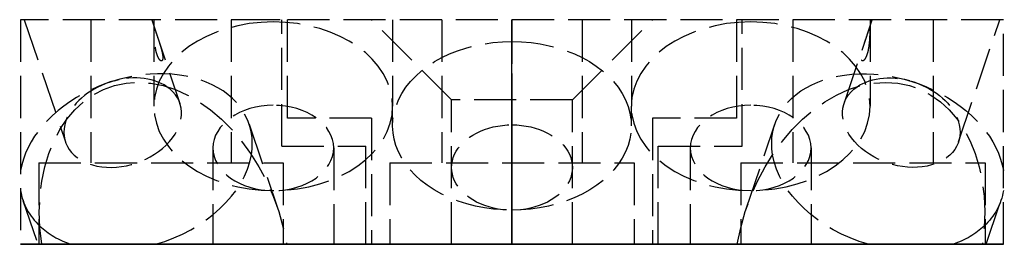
# Model space of a CAD drawing. Header units: millimetres. Extents: x -17.5 to 17.5, y 0 to 8.
import ezdxf

# ---------------------------------------------------------------- set-up
doc = ezdxf.new("R2010")
doc.units = ezdxf.units.MM
doc.header["$LTSCALE"] = 10
doc.linetypes.add('ALLCAD_Strich', pattern=[0.2, 0.15, -0.05])
for name, color, linetype in [('BESCH_KONT_sich_schn_ansi_2d', 40, 'Continuous'), ('BESCH_KONT_sich_schn_grun_2d', 10, 'Continuous'), ('BESCH_KONT_sich_schn_seit_2d', 160, 'Continuous')]:
    doc.layers.add(name, color=color, linetype=linetype)

msp = doc.modelspace()

# ---------------------------------------------------------------- linework, layer by layer
at = {"layer": 'BESCH_KONT_sich_schn_ansi_2d', "linetype": 'ALLCAD_Strich'}
for p, q in [((-17.5, 0, -117), (17.5, 0, -117)), ((-17.5, 0, -117), (-17.5, 0, -21)), ((-17.5, 0, -21), (-5.200000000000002, 0, -21)), ((-17.5, 0, -21), (-5, 0, -21)), ((-17.5, 0, -21), (-17.5, 0)), ((-17.5, 0), (-16.74603914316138, 0)), ((-17.4340074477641, 0, -1.87654229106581), (-16.8315503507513, 0)), ((-17.14708921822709, 0, -7.85278943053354), (-15.9103104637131, 0, -4.000452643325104)), ((-16.74603914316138, 0), (-8.0202529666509, 0)), ((-15.13053968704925, 0, -5.623732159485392), (-15.89260009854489, 0, -5.085350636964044)), ((-13.39508348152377, 0, -6.180894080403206), (-12.46204713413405, 0, -6.186717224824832)), ((-13.05291078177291, 0, -9.167210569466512), (-12.67058279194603, 0, -7.976329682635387)), ((-12.75, 0, -7.999999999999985), (-12.75, 0, -11.0811183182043)), ((-12.60318305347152, 0, -7.766391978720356), (-11.8161320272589, 0, -5.314873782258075)), ((-10.64999999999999, 0, -12.56604255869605), (-10.64999999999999, 0, -15.99999999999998)), ((-9.3408640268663, 0, -4.474816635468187), (-8.353428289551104, 0, -1.399137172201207)), ((-8.249999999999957, 0, -1.999999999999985), (-8.750000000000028, 0, -1.999999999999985)), ((-8.200000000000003, 0, -21), (-8.200000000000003, 0, -105)), ((-5.200000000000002, 0, -105), (-8.200000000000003, 0, -105)), ((-8.0202529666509, 0), (8.020252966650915, 0)), ((-8, 0, -104), (-8, 0, -21)), ((-5.200000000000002, 0, -104), (-8, 0, -104)), ((-6.349999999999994, 0, -12.56604255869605), (-6.349999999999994, 0, -15.99999999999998)), ((-5.200000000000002, 0, -105), (-5.200000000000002, 0, -21)), ((5.199999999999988, 0, -105), (-5.200000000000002, 0, -105)), ((-5, 0, -104), (-5.200000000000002, 0, -104)), ((-5, 0, -104), (5, 0, -104)), ((-5, 0, -21), (-5, 0, -104)), ((-4.25, 0, -7.999999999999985), (-4.25, 0, -11.0811183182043)), ((-4.25, 0, -40.06247459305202), (-4.25, 0, -36.2843)), ((-4.25, 0, -68.06247459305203), (-4.25, 0, -64.2843)), ((-4.25, 0, -96.06247459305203), (-4.25, 0, -92.28430000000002)), ((-2.150000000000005, 0, -44.28429999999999), (-2.150000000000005, 0, -41.54739883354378)), ((-2.150000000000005, 0, -72.2843), (-2.150000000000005, 0, -69.54739883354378)), ((-2.150000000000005, 0, -100.2843), (-2.150000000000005, 0, -97.54739883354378)), ((-0.0098449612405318, 0, -0.0071317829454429), (-0.0098449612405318, 0, -0.004496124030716)), ((-0.0081395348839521, 0, -0.004496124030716), (-0.0081395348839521, 0, -0.0071317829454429)), ((-0.006356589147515, 0, -0.0098449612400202), (-0.0071317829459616, 0, -0.0098449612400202)), ((-0.0071317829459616, 0, -0.0017829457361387), (-0.006356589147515, 0, -0.0017829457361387)), ((-0.0065116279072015, 0, -0.0033333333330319), (-0.0069767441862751, 0, -0.0033333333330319)), ((-0.0069767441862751, 0, -0.0082945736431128), (-0.0065116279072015, 0, -0.0082945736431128)), ((-0.0053488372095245, 0, -0.0071317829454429), (-0.0053488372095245, 0, -0.004496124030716)), ((-0.0036434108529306, 0, -0.004496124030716), (-0.0036434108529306, 0, -0.0071317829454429)), ((-0.0027131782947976, 0, -0.001937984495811), (0.0010077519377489, 0, -0.001937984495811)), ((-0.0010077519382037, 0, -0.0096899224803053), (-0.0027131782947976, 0, -0.0096899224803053)), ((-0.0027131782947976, 0, -0.0096899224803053), (-0.0027131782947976, 0, -0.001937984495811)), ((-0.0010077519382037, 0, -0.0070542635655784), (-0.0010077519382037, 0, -0.0096899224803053)), ((0.0010077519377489, 0, -0.0070542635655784), (-0.0010077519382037, 0, -0.0070542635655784)), ((-0.0009871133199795, 0, -0.0056589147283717), (0.0005632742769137, 0, -0.0056589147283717)), ((-0.0009871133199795, 0, -0.0034883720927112), (-0.0009871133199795, 0, -0.0056589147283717)), ((0.0005632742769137, 0, -0.0034883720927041), (-0.0009871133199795, 0, -0.0034883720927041)), ((0.001493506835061, 0, -0.0047286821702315), (0.001493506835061, 0, -0.0044186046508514)), ((0.0031782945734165, 0, -0.0041085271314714), (0.0031782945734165, 0, -0.004883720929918)), ((0.0039534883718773, 0, -0.0071317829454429), (0.0039534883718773, 0, -0.004496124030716)), ((0.0056589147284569, 0, -0.004496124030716), (0.0056589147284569, 0, -0.0071317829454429)), ((0.007441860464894, 0, -0.0098449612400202), (0.0066666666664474, 0, -0.0098449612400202)), ((0.0066666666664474, 0, -0.0017829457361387), (0.007441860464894, 0, -0.0017829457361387)), ((0.0072868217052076, 0, -0.0033333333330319), (0.0068217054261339, 0, -0.0033333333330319)), ((0.0068217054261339, 0, -0.0082945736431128), (0.0072868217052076, 0, -0.0082945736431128)), ((0.0084496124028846, 0, -0.0071317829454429), (0.0084496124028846, 0, -0.004496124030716)), ((0.0101550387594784, 0, -0.004496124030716), (0.0101550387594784, 0, -0.0071317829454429)), ((2.150000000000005, 0, -44.28429999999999), (2.150000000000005, 0, -41.54739883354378)), ((2.150000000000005, 0, -72.2843), (2.150000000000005, 0, -69.54739883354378)), ((2.150000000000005, 0, -100.2843), (2.150000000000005, 0, -97.54739883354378)), ((4.25, 0, -7.999999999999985), (4.25, 0, -11.0811183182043)), ((4.25, 0, -40.06247459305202), (4.25, 0, -36.2843)), ((4.25, 0, -68.06247459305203), (4.25, 0, -64.2843)), ((4.25, 0, -96.06247459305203), (4.25, 0, -92.28430000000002)), ((5.199999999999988, 0, -104), (5.000000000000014, 0, -104)), ((5, 0, -21), (17.5, 0, -21)), ((5, 0, -104), (5, 0, -21)), ((8.200000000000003, 0, -105), (5.199999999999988, 0, -105)), ((8, 0, -104), (5.199999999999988, 0, -104)), ((5.199999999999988, 0, -21), (17.5, 0, -21)), ((5.199999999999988, 0, -20.99999999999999), (5.199999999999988, 0, -105)), ((6.350000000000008, 0, -12.56604255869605), (6.350000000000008, 0, -15.99999999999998)), ((8, 0, -104), (8, 0, -21)), ((8.020252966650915, 0), (16.74603914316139, 0)), ((8.200000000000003, 0, -21), (8.200000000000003, 0, -105)), ((8.750000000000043, 0, -1.999999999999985), (8.249999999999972, 0, -1.999999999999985)), ((8.353428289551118, 0, -1.399137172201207), (9.340864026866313, 0, -4.474816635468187)), ((10.65, 0, -12.56604255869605), (10.65, 0, -15.99999999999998)), ((11.81613202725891, 0, -5.314873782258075), (12.60318305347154, 0, -7.766391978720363)), ((13.39508348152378, 0, -6.180894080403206), (12.46204713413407, 0, -6.186717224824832)), ((12.67058279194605, 0, -7.976329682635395), (13.05291078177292, 0, -9.167210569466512)), ((12.75000000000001, 0, -7.999999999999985), (12.75000000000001, 0, -11.0811183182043)), ((15.13053968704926, 0, -5.623732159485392), (15.8926000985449, 0, -5.085350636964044)), ((15.91031046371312, 0, -4.000452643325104), (17.14708921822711, 0, -7.85278943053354)), ((16.74603914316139, 0), (17.5, 0)), ((16.83155035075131, 0), (17.43400744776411, 0, -1.87654229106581)), ((17.5, 0, -117), (17.5, 0, -21)), ((17.5, 0, -21), (17.5, 0))]:
    msp.add_line(p, q, dxfattribs=at)
at = {"layer": 'BESCH_KONT_sich_schn_ansi_2d', "linetype": 'ALLCAD_Strich', "extrusion": (0, 1, 0)}
for centre, radius in [((12.5, -27), 4.349999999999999), ((12.5, -54), 4.349999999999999), ((12.5, -81), 4.349999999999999), ((0, -112), 4.349999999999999), ((0, -25), 2.149999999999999), ((-12.5, -38), 4.349999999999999), ((-12.5, -65), 4.349999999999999), ((-12.5, -92), 4.349999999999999)]:
    msp.add_circle(centre, radius, dxfattribs=at)
at = {"layer": 'BESCH_KONT_sich_schn_ansi_2d', "linetype": 'ALLCAD_Strich', "extrusion": (0, -1, 0)}
for centre, radius in [((-12.5, -27), 2.5), ((-12.5, -54), 2.5), ((-12.5, -81), 2.5), ((0, -25), 5), ((0, -112), 2.5), ((12.5, -38), 2.5), ((12.5, -65), 2.5), ((12.5, -92), 2.5)]:
    msp.add_circle(centre, radius, dxfattribs=at)
at = {"layer": 'BESCH_KONT_sich_schn_ansi_2d', "linetype": 'ALLCAD_Strich', "extrusion": (0, 1, 0)}
for centre, radius, start, end in [((0.0071317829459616, -0.0071317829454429), 0.0027131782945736, 270, 0), ((0.0071317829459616, -0.004496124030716), 0.0027131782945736, 0, 90), ((0.006356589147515, -0.0071317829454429), 0.0027131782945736, 180, 270), ((0.006356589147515, -0.004496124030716), 0.0027131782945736, 90, 180), ((-0.0010077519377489, -0.004883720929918), 0.0021705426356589, 180, 270), ((-0.0010077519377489, -0.0041085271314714), 0.0021705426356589, 90, 180), ((-0.0066666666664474, -0.0071317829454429), 0.0027131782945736, 270, 0), ((-0.0066666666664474, -0.004496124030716), 0.0027131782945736, 0, 90), ((-0.007441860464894, -0.0071317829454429), 0.0027131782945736, 180, 270), ((-0.007441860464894, -0.004496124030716), 0.0027131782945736, 90, 180)]:
    msp.add_arc(centre, radius, start, end, dxfattribs=at)
at = {"layer": 'BESCH_KONT_sich_schn_ansi_2d', "linetype": 'ALLCAD_Strich', "extrusion": (0, -1, 0)}
for centre, radius, start, end in [((-0.0069767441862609, -0.004496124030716), 0.0011627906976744, 90, 180.0000000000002), ((-0.0069767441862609, -0.0071317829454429), 0.0011627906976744, 179.9999999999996, 270), ((-0.0065116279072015, -0.004496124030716), 0.0011627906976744, 359.9999999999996, 90), ((-0.0065116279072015, -0.0071317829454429), 0.0011627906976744, 270, 4.071e-13), ((0.0005632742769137, -0.0044186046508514), 0.0009302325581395, 0, 90), ((0.0005632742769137, -0.0047286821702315), 0.0009302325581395, 270, 0), ((0.0068217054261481, -0.004496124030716), 0.0011627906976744, 90, 180.0000000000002), ((0.0068217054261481, -0.0071317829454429), 0.0011627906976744, 179.9999999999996, 270), ((0.0072868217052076, -0.004496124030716), 0.0011627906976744, 359.9999999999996, 90), ((0.0072868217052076, -0.0071317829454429), 0.0011627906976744, 270, 4.071e-13)]:
    msp.add_arc(centre, radius, start, end, dxfattribs=at)
for centre, major_axis, ratio, start_param, end_param in [((-15.09999999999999, 0, -8.51000000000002), (0.9790083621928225, 0, 3.049429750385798), 0.6713023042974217, 0.4894562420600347, 3.141592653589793), ((-13.3874357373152, 0, -3.175679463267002), (-4.046571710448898, 0, 1.299137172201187), 0.6713023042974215, 0.3263788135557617, 1.191150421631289), ((-13.38743573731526, 0, -3.175679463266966), (-4.046571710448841, 0, 1.299137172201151), 0.6713023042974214, -0.3594193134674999, 0.0981658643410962), ((-13.3874357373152, 0, -3.175679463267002), (4.046571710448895, 0, -1.299137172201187), 0.6713023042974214, 0.3594193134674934, 2.782173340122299), ((-13.86322124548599, 0, -4.65766321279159), (-2.047089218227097, 0, 0.6572105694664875), 0.6713023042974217, -1.124704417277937, 0.946703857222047), ((-15.09999999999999, 0, -8.51000000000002), (0.9790083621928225, 0, 3.049429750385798), 0.6713023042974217, -3.141592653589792, -0.4894562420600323), ((-15.09999999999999, 0, -8.51000000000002), (0.9790083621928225, 0, 3.049429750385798), 0.6713023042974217, -0.4894562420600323, 0.4894562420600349), ((-13.86322124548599, 0, -4.65766321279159), (2.047089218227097, 0, -0.6572105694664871), 0.6713023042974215, -0.9467038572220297, 2.016888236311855), ((-8.5, 0, -7.999999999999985), (0, 0, -6.010407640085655), 0.7071067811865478, -3.082735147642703, -0.3331178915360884), ((-8.5, 0, -11.0811183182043), (-4.250000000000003, 0), 0.7071067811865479, 1.570796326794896, 7.853981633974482), ((-13.3874357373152, 0, -3.175679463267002), (4.046571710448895, 0, -1.299137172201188), 0.6713023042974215, -1.191150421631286, 0.3594193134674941), ((-8.5, 0, -12.56604255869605), (2.150000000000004, 0), 0.7071067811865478, -0.8524914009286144, 3.994084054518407), ((-8.5, 0, -12.56604255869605), (2.149999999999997, 0), 0.7071067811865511, -2.2891012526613, -1.570796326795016), ((-8.5, 0, -7.999999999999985), (0, 0, -6.010407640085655), 0.7071067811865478, -0.3331178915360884, 0.333117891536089), ((-8.5, 0, -5.000000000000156), (-4.250000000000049, 0), 0.7071067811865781, -1.629653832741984, -1.511938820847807), ((-8.5, 0, -12.56604255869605), (2.150000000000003, 0), 0.7071067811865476, -1.570796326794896, -0.8524914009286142), ((-8.5, 0, -7.999999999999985), (0, 0, -6.010407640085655), 0.7071067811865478, 0.333117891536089, 3.082735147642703), ((0, 0, -36.2843), (0, 0, -6.010407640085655), 0.7071067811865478, -3.141592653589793, -0.3331178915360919), ((0, 0, -64.2843), (0, 0, -6.010407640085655), 0.7071067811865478, -3.141592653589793, -0.3331178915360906), ((0, 0, -92.28430000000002), (0, 0, -6.010407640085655), 0.7071067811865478, -3.141592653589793, -0.3331178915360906), ((0, 0, -36.2843), (0, 0, -6.010407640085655), 0.7071067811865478, -0.3331178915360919, 0.3331178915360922), ((0, 0, -64.2843), (0, 0, -6.010407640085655), 0.7071067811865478, -0.3331178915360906, 0.3331178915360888), ((0, 0, -92.28430000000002), (0, 0, -6.010407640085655), 0.7071067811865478, -0.3331178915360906, 0.3331178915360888), ((0, 0, -36.2843), (0, 0, -6.010407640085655), 0.7071067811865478, 0.3331178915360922, 3.141592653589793), ((0, 0, -64.2843), (0, 0, -6.010407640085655), 0.7071067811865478, 0.3331178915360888, 3.141592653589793), ((0, 0, -92.28430000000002), (0, 0, -6.010407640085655), 0.7071067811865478, 0.3331178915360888, 3.141592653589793), ((8.500000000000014, 0, -7.999999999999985), (0, 0, -6.010407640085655), 0.7071067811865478, -3.082735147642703, -0.333117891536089), ((8.500000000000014, 0, -11.0811183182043), (-4.250000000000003, 0), 0.7071067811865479, 1.570796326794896, 7.853981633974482), ((8.5, 0, -12.56604255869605), (2.150000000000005, 0), 0.7071067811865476, -0.8524914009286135, 3.994084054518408), ((8.500000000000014, 0, -12.56604255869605), (2.15, 0), 0.707106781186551, -2.2891012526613, -1.570796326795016), ((8.500000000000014, 0, -7.999999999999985), (0, 0, -6.010407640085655), 0.7071067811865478, -0.333117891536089, 0.3331178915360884), ((8.500000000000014, 0, -5.000000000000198), (-4.250000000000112, 0), 0.7071067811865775, -1.629653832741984, -1.511938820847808), ((8.500000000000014, 0, -12.56604255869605), (2.150000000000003, 0), 0.7071067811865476, -1.570796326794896, -0.8524914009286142), ((8.500000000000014, 0, -7.999999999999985), (0, 0, -6.010407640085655), 0.7071067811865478, 0.3331178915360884, 3.082735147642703), ((15.10000000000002, 0, -8.51000000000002), (-0.9790083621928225, 0, 3.049429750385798), 0.6713023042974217, 0.4894562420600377, 3.141592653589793), ((15.10000000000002, 0, -8.51000000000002), (-0.9790083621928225, 0, 3.049429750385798), 0.6713023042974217, -0.4894562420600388, 0.4894562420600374), ((15.10000000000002, 0, -8.51000000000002), (-0.9790083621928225, 0, 3.049429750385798), 0.6713023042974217, -3.141592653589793, -0.4894562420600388)]:
    msp.add_ellipse(centre, major_axis=major_axis, ratio=ratio, start_param=start_param, end_param=end_param, dxfattribs=at)
at = {"layer": 'BESCH_KONT_sich_schn_ansi_2d', "linetype": 'ALLCAD_Strich', "extrusion": (0, 1, 0)}
for centre, major_axis, ratio, start_param, end_param in [((-12.4, 0, -0.1000000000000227), (1.935249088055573, 0, 6.027942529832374), 0.6713023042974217, -2.761946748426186, -1.766850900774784), ((-12.4, 0, -0.1000000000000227), (1.935249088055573, 0, 6.027942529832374), 0.6713023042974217, 1.342306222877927, 2.761946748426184), ((-8.5, 0, -16), (0, 0, -3.040559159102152), 0.7071067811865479, -3.141592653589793, 3.141592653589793), ((0, 0, -40.06247459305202), (-4.250000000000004, 0), 0.7071067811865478, -1.570796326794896, 4.712388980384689), ((0, 0, -68.06247459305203), (-4.250000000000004, 0), 0.7071067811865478, -1.570796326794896, 4.712388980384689), ((0, 0, -96.06247459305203), (-4.250000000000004, 0), 0.7071067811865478, -1.570796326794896, 4.712388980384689), ((0, 0, -41.54739883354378), (-2.149999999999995, 0), 0.7071067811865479, -0.6436101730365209, 3.785202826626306), ((0, 0, -69.54739883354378), (-2.149999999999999, 0), 0.707106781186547, -0.6436101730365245, 3.785202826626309), ((0, 0, -97.54739883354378), (-2.149999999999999, 0), 0.707106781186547, -0.6436101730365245, 3.785202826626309), ((0, 0, -100.2843), (0, 0, -3.040559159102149), 0.7071067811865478, -3.141592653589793, 3.141592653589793), ((0, 0, -72.2843), (0, 0, -3.040559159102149), 0.7071067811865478, -3.141592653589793, 3.141592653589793), ((0, 0, -44.28429999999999), (0, 0, -3.040559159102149), 0.7071067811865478, -3.141592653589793, 3.141592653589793), ((0, 0, -41.54739883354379), (-2.150000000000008, 0), 0.7071067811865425, -1.570796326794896, -0.6436101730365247), ((0, 0, -69.54739883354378), (-2.149999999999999, 0), 0.7071067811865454, -1.570796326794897, -0.6436101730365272), ((0, 0, -97.54739883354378), (-2.149999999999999, 0), 0.7071067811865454, -1.570796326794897, -0.6436101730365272), ((0, 0, -41.54739883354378), (-2.149999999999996, 0), 0.7071067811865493, -2.49798248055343, -1.570796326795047), ((1.42e-14, 0, -69.5473988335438), (-2.149999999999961, 0), 0.7071067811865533, -2.497982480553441, -1.570796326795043), ((1.42e-14, 0, -97.5473988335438), (-2.149999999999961, 0), 0.7071067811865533, -2.497982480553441, -1.570796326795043), ((8.500000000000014, 0, -16), (0, 0, -3.040559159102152), 0.7071067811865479, -3.141592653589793, 3.141592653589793), ((12.40000000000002, 0, -0.1000000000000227), (-1.935249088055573, 0, 6.027942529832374), 0.6713023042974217, -2.761946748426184, -1.342306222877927), ((13.38743573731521, 0, -3.175679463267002), (-4.046571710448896, 0, -1.299137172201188), 0.6713023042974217, -1.191150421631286, 0.3594193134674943), ((13.38743573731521, 0, -3.175679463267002), (-4.046571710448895, 0, -1.299137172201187), 0.6713023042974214, 0.3594193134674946, 2.782173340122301), ((13.86322124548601, 0, -4.65766321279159), (-2.047089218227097, 0, -0.657210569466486), 0.6713023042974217, -0.9467038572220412, 2.016888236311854), ((13.86322124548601, 0, -4.65766321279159), (-2.047089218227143, 0, -0.6572105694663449), 0.6713023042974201, -2.19488879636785, -0.9467038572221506), ((13.86322124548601, 0, -4.65766321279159), (2.047089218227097, 0, 0.657210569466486), 0.6713023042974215, -1.124704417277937, 0.9467038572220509), ((13.3874357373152, 0, -3.175679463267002), (4.046571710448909, 0, 1.299137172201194), 0.6713023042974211, 0.3263788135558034, 1.191150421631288), ((12.40000000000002, 0, -0.1000000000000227), (-1.935249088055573, 0, 6.027942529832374), 0.6713023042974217, 1.766850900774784, 2.761946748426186), ((13.38743573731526, 0, -3.175679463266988), (4.046571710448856, 0, 1.299137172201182), 0.6713023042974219, -0.3594193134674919, 0.098165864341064)]:
    msp.add_ellipse(centre, major_axis=major_axis, ratio=ratio, start_param=start_param, end_param=end_param, dxfattribs=at)
at = {"layer": 'BESCH_KONT_sich_schn_ansi_2d', "linetype": 'ALLCAD_Strich', "extrusion": (0, -0.9999999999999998, 0)}
msp.add_ellipse((-13.86322124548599, 0, -4.65766321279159), major_axis=(2.047089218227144, 0, -0.6572105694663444), ratio=0.6713023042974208, start_param=-2.194888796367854, end_param=-0.9467038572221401, dxfattribs=at)
at = {"layer": 'BESCH_KONT_sich_schn_ansi_2d', "linetype": 'ALLCAD_Strich', "extrusion": (0, 1, 0)}
for points, weights in [([(-12.69782592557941, 0, -6.180177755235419), (-14.32819289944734, 0, -6.105963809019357), (-15.6970769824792, 0, -5.217279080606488)], [1.05781762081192, 1.061688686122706, 1.05781762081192]), ([(15.69707698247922, 0, -5.217279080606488), (14.32819289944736, 0, -6.105963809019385), (12.69782592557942, 0, -6.180177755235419)], [1.05781762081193, 1.061688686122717, 1.05781762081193])]:
    msp.add_rational_spline(points, weights, degree=2, dxfattribs=at)
for points, knots in [([(-12.63941734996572, 0, -7.205140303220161), (-12.66444349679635, 0, -7.283092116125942), (-12.68647123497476, 0, -7.380952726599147), (-12.71024233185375, 0, -7.539994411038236), (-12.71672760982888, 0, -7.594957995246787), (-12.7270567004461, 0, -7.705554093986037), (-12.73091690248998, 0, -7.76117501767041), (-12.73564753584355, 0, -7.852676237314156), (-12.7371998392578, 0, -7.892223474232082), (-12.73918580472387, 0, -7.965122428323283), (-12.73963817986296, 0, -7.998429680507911), (-12.73963817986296, 0, -8.05133611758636), (-12.73919700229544, 0, -8.074942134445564), (-12.73722103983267, 0, -8.109490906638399), (-12.73566639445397, 0, -8.120508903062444), (-12.73088574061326, 0, -8.13407109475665), (-12.72698343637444, 0, -8.132029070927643), (-12.71656839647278, 0, -8.112825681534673), (-12.71003862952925, 0, -8.095584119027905), (-12.68617705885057, 0, -8.026266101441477), (-12.66414687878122, 0, -7.956175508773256), (-12.61439120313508, 0, -7.80119579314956), (-12.58299352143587, 0, -7.704876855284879), (-12.53485604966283, 0, -7.549844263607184), (-12.51872843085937, 0, -7.496467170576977), (-12.48853713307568, 0, -7.389139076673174), (-12.47446983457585, 0, -7.335197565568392), (-12.45491588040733, 0, -7.246135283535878), (-12.44756697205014, 0, -7.207541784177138), (-12.43761147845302, 0, -7.135954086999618), (-12.43506387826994, 0, -7.102991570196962), (-12.43506387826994, 0, -7.0500851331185), (-12.43755128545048, 0, -7.02614244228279), (-12.44746469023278, 0, -6.990287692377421), (-12.45483792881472, 0, -6.978312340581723), (-12.47459864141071, 0, -6.962285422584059), (-12.48879148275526, 0, -6.962634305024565), (-12.51915250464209, 0, -6.978555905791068), (-12.53532546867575, 0, -6.994210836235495), (-12.58347286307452, 0, -7.059533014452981), (-12.61468782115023, 0, -7.128112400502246), (-12.63941734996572, 0, -7.205140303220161)], [0, 0, 0, 0, 0.0331377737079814, 0.0331377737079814, 0.049706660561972, 0.049706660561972, 0.0662755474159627, 0.0662755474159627, 0.077572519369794, 0.077572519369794, 0.0888694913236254, 0.0888694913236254, 0.1000188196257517, 0.1000188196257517, 0.1111681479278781, 0.1111681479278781, 0.1275406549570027, 0.1275406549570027, 0.1439131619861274, 0.1439131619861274, 0.1766581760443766, 0.1766581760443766, 0.2097959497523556, 0.2097959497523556, 0.2263648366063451, 0.2263648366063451, 0.2429337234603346, 0.2429337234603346, 0.2542306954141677, 0.2542306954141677, 0.2655276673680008, 0.2655276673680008, 0.276676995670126, 0.276676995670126, 0.2878263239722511, 0.2878263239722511, 0.3041988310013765, 0.3041988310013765, 0.3205713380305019, 0.3205713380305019, 0.3533163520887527, 0.3533163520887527, 0.3533163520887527, 0.3533163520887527]), ([(12.63941734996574, 0, -7.205140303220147), (12.61468782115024, 0, -7.128112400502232), (12.58347286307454, 0, -7.059533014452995), (12.53532546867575, 0, -6.994210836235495), (12.51915250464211, 0, -6.978555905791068), (12.48879148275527, 0, -6.962634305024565), (12.47459864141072, 0, -6.962285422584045), (12.45483792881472, 0, -6.97831234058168), (12.44746469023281, 0, -6.990287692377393), (12.43755128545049, 0, -7.026142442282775), (12.43506387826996, 0, -7.0500851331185), (12.43506387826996, 0, -7.102991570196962), (12.43761147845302, 0, -7.135954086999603), (12.44756697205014, 0, -7.207541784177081), (12.45491588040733, 0, -7.246135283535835), (12.47446983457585, 0, -7.335197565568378), (12.48853713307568, 0, -7.389139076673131), (12.51872843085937, 0, -7.496467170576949), (12.53485604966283, 0, -7.549844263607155), (12.58299352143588, 0, -7.704876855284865), (12.61439120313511, 0, -7.801195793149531), (12.66414687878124, 0, -7.956175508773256), (12.68617705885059, 0, -8.026266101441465), (12.71003862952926, 0, -8.095584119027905), (12.71656839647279, 0, -8.112825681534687), (12.72698343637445, 0, -8.132029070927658), (12.73088574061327, 0, -8.134071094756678), (12.735666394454, 0, -8.120508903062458), (12.73722103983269, 0, -8.109490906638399), (12.73919700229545, 0, -8.074942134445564), (12.73963817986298, 0, -8.0513361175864), (12.73963817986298, 0, -7.998429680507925), (12.73918580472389, 0, -7.965122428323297), (12.73719983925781, 0, -7.892223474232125), (12.73564753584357, 0, -7.852676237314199), (12.73091690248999, 0, -7.76117501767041), (12.72705670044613, 0, -7.705554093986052), (12.71672760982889, 0, -7.594957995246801), (12.71024233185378, 0, -7.53999441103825), (12.68647123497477, 0, -7.38095272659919), (12.66444349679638, 0, -7.283092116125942), (12.63941734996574, 0, -7.205140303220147)], [0, 0, 0, 0, 0.0327450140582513, 0.0327450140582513, 0.0491175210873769, 0.0491175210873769, 0.0654900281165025, 0.0654900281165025, 0.0766393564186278, 0.0766393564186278, 0.0877886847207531, 0.0877886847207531, 0.0990856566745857, 0.0990856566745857, 0.1103826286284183, 0.1103826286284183, 0.1269515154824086, 0.1269515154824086, 0.1435204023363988, 0.1435204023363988, 0.1766581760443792, 0.1766581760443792, 0.20940319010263, 0.20940319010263, 0.2257756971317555, 0.2257756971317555, 0.2421482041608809, 0.2421482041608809, 0.2532975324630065, 0.2532975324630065, 0.264446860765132, 0.264446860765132, 0.2757438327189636, 0.2757438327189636, 0.2870408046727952, 0.2870408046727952, 0.3036096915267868, 0.3036096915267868, 0.3201785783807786, 0.3201785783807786, 0.3533163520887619, 0.3533163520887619, 0.3533163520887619, 0.3533163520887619])]:
    msp.add_open_spline(points, degree=3, knots=knots, dxfattribs=at)
at = {"layer": 'BESCH_KONT_sich_schn_grun_2d', "linetype": 'ALLCAD_Strich'}
for p, q in [((-17.5, 8.000000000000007), (-17.5, 0)), ((17.5, 8.000000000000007), (-17.5, 8.000000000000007)), ((-17.36914777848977, 8.000000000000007), (-15.9003296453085, 3.647946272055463)), ((-15, 8), (-15, 2.899999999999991)), ((-12.83085222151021, 8.000000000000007), (-11.8261128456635, 5.022994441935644)), ((-12.75, 8.000000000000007), (-12.75, 4.918881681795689)), ((-10, 8), (-10, 2.899999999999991)), ((-8.200000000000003, 3.500000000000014), (-8.200000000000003, 8.000000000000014)), ((-8, 4.500000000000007), (-8, 8.000000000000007)), ((-2.149999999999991, 5.150000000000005), (-5, 8.000000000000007)), ((-4.25, 8.000000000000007), (-4.25, 4.918881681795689)), ((-2.5, 8.000000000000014), (-2.5, 2.899999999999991)), ((2.150000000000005, 5.150000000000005), (5.000000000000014, 8.000000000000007)), ((2.5, 8.000000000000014), (2.5, 2.900000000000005)), ((4.250000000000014, 8.000000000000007), (4.250000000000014, 4.918881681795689)), ((8, 8.000000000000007), (8, 4.500000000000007)), ((8.200000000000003, 3.500000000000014), (8.200000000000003, 8.000000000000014)), ((10, 8.000000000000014), (10, 2.900000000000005)), ((11.82611284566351, 5.022994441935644), (12.83085222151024, 8.000000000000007)), ((12.75000000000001, 8.000000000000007), (12.75000000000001, 4.918881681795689)), ((15, 8.000000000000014), (15, 2.900000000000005)), ((15.90032964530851, 3.647946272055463), (17.36914777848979, 8.000000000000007)), ((17.5, 0), (17.5, 8.000000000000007)), ((-14.5273501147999, 5.706355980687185), (-14.70024861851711, 5.635625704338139)), ((-14.16564109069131, 5.828432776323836), (-13.98524240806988, 5.876940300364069)), ((14.16564109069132, 5.828432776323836), (13.98524240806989, 5.876940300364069)), ((14.52735011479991, 5.706355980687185), (14.70024861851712, 5.635625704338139)), ((-4.25, 4.221825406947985), (-4.25, 4.918881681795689)), ((-2.149999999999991, 0), (-2.149999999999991, 5.150000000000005)), ((2.150000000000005, 5.150000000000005), (-2.149999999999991, 5.150000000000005)), ((2.150000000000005, 0), (2.150000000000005, 5.150000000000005)), ((4.25, 4.221825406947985), (4.25, 4.918881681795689)), ((-9.360593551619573, 4.28479475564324), (-8.341053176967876, 1.263934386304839)), ((-5, 4.500000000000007), (-8, 4.500000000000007)), ((-5, 4.500000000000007), (-5, 1.42e-14)), ((5.000000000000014, 4.500000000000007), (5, 0)), ((8, 4.500000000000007), (5.000000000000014, 4.500000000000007)), ((8.34105317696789, 1.263934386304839), (9.360593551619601, 4.28479475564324)), ((-10.64999999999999, 3.433957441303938), (-10.64999999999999, 0)), ((-8.199999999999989, 3.500000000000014), (-5.200000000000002, 3.500000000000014)), ((-6.349999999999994, 3.433957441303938), (-6.349999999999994, 0)), ((-5.200000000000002, 0), (-5.200000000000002, 3.500000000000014)), ((5.200000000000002, 3.500000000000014), (8.200000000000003, 3.500000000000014)), ((5.200000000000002, 1.42e-14), (5.200000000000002, 3.500000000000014)), ((6.350000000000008, 3.433957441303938), (6.350000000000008, 0)), ((10.65, 3.433957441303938), (10.65, 0)), ((-16.84999999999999, 2.900000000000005), (-16.84999999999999, 0)), ((-16.84999999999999, 2.900000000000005), (-8.150000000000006, 2.900000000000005)), ((-8.150000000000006, 2.900000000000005), (-8.150000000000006, 0)), ((-4.349999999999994, 2.900000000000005), (-4.349999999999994, 0)), ((-4.349999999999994, 2.900000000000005), (4.349999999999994, 2.900000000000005)), ((4.349999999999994, 2.900000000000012), (4.349999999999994, 1.42e-14)), ((8.150000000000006, 2.900000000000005), (8.150000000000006, 1.42e-14)), ((8.149999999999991, 2.900000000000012), (16.85000000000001, 2.900000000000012)), ((16.85000000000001, 2.900000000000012), (16.85000000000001, 1.42e-14)), ((-17.41427792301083, 1.5666762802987), (-16.88552467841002, 0)), ((16.88552467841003, 0), (17.41427792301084, 1.5666762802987)), ((-17.5, 0), (-16.74603914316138, 0)), ((-15.6970769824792, 0), (-16.74603914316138, 0)), ((-8.0202529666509, 0), (-12.69782592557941, 0)), ((-8.0202529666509, 0), (8.020252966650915, 0)), ((-0.0098449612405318, 0.0049999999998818), (-0.0098449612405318, -1.137e-13)), ((-0.0071317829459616, 0.0049999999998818), (-0.0098449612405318, 0.0049999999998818)), ((-0.0081395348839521, 0.0049999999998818), (-0.0081395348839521, -1.137e-13)), ((-0.0071317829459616, 0.0049999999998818), (-0.0071317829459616, -1.137e-13)), ((-0.006356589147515, 0.0049999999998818), (-0.0071317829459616, 0.0049999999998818)), ((-0.0069767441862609, 0.0049999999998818), (-0.0069767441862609, -1.137e-13)), ((-0.0065116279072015, 0.0049999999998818), (-0.0065116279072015, -1.137e-13)), ((-0.006356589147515, 0.0049999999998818), (-0.0036434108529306, 0.0049999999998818)), ((-0.006356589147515, 0.0049999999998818), (-0.006356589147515, -1.137e-13)), ((-0.0053488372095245, 0.0049999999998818), (-0.0053488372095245, -1.137e-13)), ((-0.0036434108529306, 0.0049999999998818), (-0.0036434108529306, -1.137e-13)), ((-0.0027131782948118, 0.0049999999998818), (-0.0027131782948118, -1.137e-13)), ((0.0010077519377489, 0.0049999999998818), (-0.0027131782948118, 0.0049999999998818)), ((-0.0010077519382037, 0.0049999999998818), (-0.0010077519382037, -1.137e-13)), ((-0.0009871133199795, -1.137e-13), (-0.0009871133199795, 0.0049999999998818)), ((0.0005632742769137, 0.0049999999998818), (0.0005632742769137, -1.137e-13)), ((0.0010077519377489, 0.0049999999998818), (0.0010077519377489, -1.137e-13)), ((0.0010077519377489, 0.0049999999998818), (0.0031782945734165, 0.0049999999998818)), ((0.001493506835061, 0.0049999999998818), (0.001493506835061, -1.137e-13)), ((0.0031782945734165, 0.0049999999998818), (0.0031782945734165, -1.137e-13)), ((0.0039534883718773, 0.0049999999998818), (0.0039534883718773, -1.137e-13)), ((0.0066666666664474, 0.0049999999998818), (0.0039534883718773, 0.0049999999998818)), ((0.0056589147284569, 0.0049999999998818), (0.0056589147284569, -1.137e-13)), ((0.0066666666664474, 0.0049999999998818), (0.0066666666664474, -1.137e-13)), ((0.007441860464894, 0.0049999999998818), (0.0066666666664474, 0.0049999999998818)), ((0.0068217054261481, 0.0049999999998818), (0.0068217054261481, -1.137e-13)), ((0.0072868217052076, 0.0049999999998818), (0.0072868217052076, -1.137e-13)), ((0.007441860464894, 0.0049999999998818), (0.0101550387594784, 0.0049999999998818)), ((0.007441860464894, 0.0049999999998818), (0.007441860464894, -1.137e-13)), ((0.0084496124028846, 0.0049999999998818), (0.0084496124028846, -1.137e-13)), ((0.0101550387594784, 0.0049999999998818), (0.0101550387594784, -1.137e-13)), ((12.69782592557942, 0), (8.020252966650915, 0)), ((16.74603914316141, 0), (15.69707698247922, 0)), ((16.74603914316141, 0), (17.5, 0))]:
    msp.add_line(p, q, dxfattribs=at)
at = {"layer": 'BESCH_KONT_sich_schn_grun_2d', "linetype": 'ALLCAD_Strich', "extrusion": (0, 0, -1)}
for centre, major_axis, ratio, start_param, end_param in [((-8.5, 4.918881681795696), (-4.250000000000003, 0), 0.7071067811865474, 1.570796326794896, 7.853981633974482), ((-8.5, 10.9999999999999), (-4.250000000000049, -4e-16), 0.7071067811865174, -1.629653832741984, -1.511938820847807), ((8.500000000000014, 4.918881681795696), (-4.250000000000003, 0), 0.7071067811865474, 1.570796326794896, 7.853981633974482), ((8.500000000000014, 10.99999999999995), (-4.250000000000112, -4e-16), 0.7071067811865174, -1.629653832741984, -1.511938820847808), ((13.38743573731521, 2.92573551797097), (-4.026842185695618, 1.359059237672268), 0.7057065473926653, -0.3612079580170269, 2.793666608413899), ((13.86322124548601, 4.335470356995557), (2.037108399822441, -0.6875240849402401), 0.7057065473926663, -2.653317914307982, -1.570796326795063), ((-12.36789536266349, -0.0951248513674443), (-1.925813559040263, 5.706114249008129), 0.7057065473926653, -1.320758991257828, 1.788398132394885), ((12.3678953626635, -0.0951248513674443), (1.925813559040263, 5.706114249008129), 0.7057065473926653, -1.788398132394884, 1.320758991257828), ((-8.5, 3.433957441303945), (-2.150000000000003, 0), 0.7071067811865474, 1.570796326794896, 7.853981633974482), ((8.500000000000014, 3.433957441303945), (-2.150000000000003, 0), 0.7071067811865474, 1.570796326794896, 7.853981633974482), ((13.38743573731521, 2.92573551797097), (-4.026842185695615, 1.359059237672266), 0.7057065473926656, -1.63724233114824, -0.3612079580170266)]:
    msp.add_ellipse(centre, major_axis=major_axis, ratio=ratio, start_param=start_param, end_param=end_param, dxfattribs=at)
at = {"layer": 'BESCH_KONT_sich_schn_grun_2d', "linetype": 'ALLCAD_Strich'}
for centre, major_axis, ratio, start_param, end_param in [((0, 4.221825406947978), (-4.250000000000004, 0), 0.7071067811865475, -1.570796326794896, 4.712388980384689), ((-13.3874357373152, 2.92573551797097), (4.026842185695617, 1.359059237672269), 0.7057065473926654, -0.361207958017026, 2.793666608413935), ((-13.86322124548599, 4.335470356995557), (-2.037108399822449, -0.6875240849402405), 0.7057065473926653, -2.653317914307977, -1.570796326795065), ((-13.86322124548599, 4.335470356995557), (-2.037108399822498, -0.6875240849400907), 0.7057065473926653, -0.4882747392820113, 3.629867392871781), ((-13.86322124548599, 4.335470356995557), (-2.037108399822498, -0.687524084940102), 0.7057065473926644, -1.570796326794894, -0.4882747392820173), ((0, 2.736901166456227), (-2.15, 0), 0.7071067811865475, -1.570796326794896, 4.712388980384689), ((-13.3874357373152, 2.92573551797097), (4.026842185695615, 1.359059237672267), 0.7057065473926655, -1.63724233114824, -0.3612079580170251), ((-13.3874357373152, 2.92573551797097), (-4.026842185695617, -1.359059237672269), 0.7057065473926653, -0.1197130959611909, 0.3612079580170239), ((-13.3874357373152, 2.925735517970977), (-4.026842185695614, -1.35905923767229), 0.7057065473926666, 0.3612079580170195, 0.7450585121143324)]:
    msp.add_ellipse(centre, major_axis=major_axis, ratio=ratio, start_param=start_param, end_param=end_param, dxfattribs=at)
at = {"layer": 'BESCH_KONT_sich_schn_grun_2d', "linetype": 'ALLCAD_Strich', "extrusion": (0, 0, -0.9999999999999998)}
for centre, major_axis, ratio, start_param, end_param in [((13.86322124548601, 4.335470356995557), (2.037108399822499, -0.6875240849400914), 0.7057065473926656, -0.4882747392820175, 3.62986739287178), ((13.86322124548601, 4.335470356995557), (2.037108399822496, -0.6875240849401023), 0.7057065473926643, -1.570796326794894, -0.4882747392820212), ((13.38743573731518, 2.925735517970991), (4.026842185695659, -1.35905923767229), 0.7057065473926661, -0.1197130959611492, 0.3612079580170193), ((13.38743573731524, 2.925735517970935), (4.026842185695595, -1.359059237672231), 0.7057065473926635, 0.3612079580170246, 0.7450585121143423)]:
    msp.add_ellipse(centre, major_axis=major_axis, ratio=ratio, start_param=start_param, end_param=end_param, dxfattribs=at)
at = {"layer": 'BESCH_KONT_sich_schn_grun_2d', "linetype": 'ALLCAD_Strich'}
for points, knots in [([(-12.63941734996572, 7.432711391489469), (-12.66444349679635, 7.506862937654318), (-12.68647123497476, 7.572897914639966), (-12.71024233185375, 7.636387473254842), (-12.71672760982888, 7.651728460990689), (-12.7270567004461, 7.667537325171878), (-12.73091690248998, 7.66807549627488), (-12.73564753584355, 7.65281137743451), (-12.7371998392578, 7.641267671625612), (-12.73918580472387, 7.605968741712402), (-12.73963817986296, 7.582122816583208), (-12.73963817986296, 7.529216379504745), (-12.73919700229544, 7.496374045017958), (-12.73722103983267, 7.424388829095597), (-12.73566639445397, 7.385282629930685), (-12.73088574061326, 7.294677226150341), (-12.72698343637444, 7.240036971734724), (-12.71656839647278, 7.132044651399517), (-12.71003862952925, 7.078708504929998), (-12.68617705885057, 6.925203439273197), (-12.66414687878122, 6.831976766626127), (-12.61439120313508, 6.684552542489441), (-12.58299352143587, 6.620059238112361), (-12.53485604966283, 6.56057877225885), (-12.51872843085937, 6.546824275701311), (-12.48853713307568, 6.534283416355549), (-12.47446983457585, 6.535424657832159), (-12.45491588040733, 6.55312771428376), (-12.44756697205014, 6.565625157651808), (-12.43761147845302, 6.602235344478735), (-12.43506387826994, 6.626426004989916), (-12.43506387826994, 6.679332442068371), (-12.43755128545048, 6.711838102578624), (-12.44746469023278, 6.782517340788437), (-12.45483792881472, 6.820666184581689), (-12.47459864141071, 6.908806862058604), (-12.48879148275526, 6.96175397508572), (-12.51915250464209, 7.066464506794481), (-12.53532546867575, 7.118214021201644), (-12.58347286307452, 7.26772324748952), (-12.61468782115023, 7.359438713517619), (-12.63941734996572, 7.432711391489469)], [0, 0, 0, 0, 0.0331377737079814, 0.0331377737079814, 0.049706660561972, 0.049706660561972, 0.0662755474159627, 0.0662755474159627, 0.077572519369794, 0.077572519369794, 0.0888694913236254, 0.0888694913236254, 0.1000188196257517, 0.1000188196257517, 0.1111681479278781, 0.1111681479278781, 0.1275406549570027, 0.1275406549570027, 0.1439131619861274, 0.1439131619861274, 0.1766581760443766, 0.1766581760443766, 0.2097959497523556, 0.2097959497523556, 0.2263648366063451, 0.2263648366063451, 0.2429337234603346, 0.2429337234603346, 0.2542306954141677, 0.2542306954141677, 0.2655276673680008, 0.2655276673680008, 0.276676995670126, 0.276676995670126, 0.2878263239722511, 0.2878263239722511, 0.3041988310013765, 0.3041988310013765, 0.3205713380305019, 0.3205713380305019, 0.3533163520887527, 0.3533163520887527, 0.3533163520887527, 0.3533163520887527]), ([(12.63941734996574, 7.432711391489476), (12.61468782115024, 7.359438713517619), (12.58347286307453, 7.267723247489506), (12.53532546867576, 7.118214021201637), (12.51915250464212, 7.066464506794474), (12.48879148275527, 6.961753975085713), (12.47459864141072, 6.908806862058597), (12.45483792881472, 6.820666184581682), (12.44746469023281, 6.782517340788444), (12.43755128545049, 6.711838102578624), (12.43506387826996, 6.679332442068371), (12.43506387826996, 6.626426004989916), (12.43761147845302, 6.6022353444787), (12.44756697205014, 6.565625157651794), (12.45491588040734, 6.553127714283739), (12.47446983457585, 6.535424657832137), (12.48853713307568, 6.534283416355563), (12.51872843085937, 6.546824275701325), (12.53485604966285, 6.56057877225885), (12.58299352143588, 6.620059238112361), (12.6143912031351, 6.684552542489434), (12.66414687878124, 6.831976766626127), (12.68617705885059, 6.925203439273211), (12.71003862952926, 7.078708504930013), (12.71656839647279, 7.132044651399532), (12.72698343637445, 7.240036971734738), (12.73088574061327, 7.294677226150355), (12.73566639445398, 7.385282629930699), (12.73722103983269, 7.42438882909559), (12.73919700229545, 7.496374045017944), (12.73963817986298, 7.529216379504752), (12.73963817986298, 7.582122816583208), (12.73918580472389, 7.605968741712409), (12.73719983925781, 7.64126767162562), (12.73564753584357, 7.652811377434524), (12.73091690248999, 7.668075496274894), (12.72705670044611, 7.667537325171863), (12.71672760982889, 7.651728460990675), (12.71024233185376, 7.636387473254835), (12.68647123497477, 7.572897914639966), (12.66444349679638, 7.506862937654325), (12.63941734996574, 7.432711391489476)], [0, 0, 0, 0, 0.0327450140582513, 0.0327450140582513, 0.0491175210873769, 0.0491175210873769, 0.0654900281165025, 0.0654900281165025, 0.0766393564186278, 0.0766393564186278, 0.0877886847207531, 0.0877886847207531, 0.0990856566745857, 0.0990856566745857, 0.1103826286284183, 0.1103826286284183, 0.1269515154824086, 0.1269515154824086, 0.1435204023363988, 0.1435204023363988, 0.1766581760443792, 0.1766581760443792, 0.20940319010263, 0.20940319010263, 0.2257756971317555, 0.2257756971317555, 0.2421482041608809, 0.2421482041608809, 0.2532975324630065, 0.2532975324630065, 0.264446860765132, 0.264446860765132, 0.2757438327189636, 0.2757438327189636, 0.2870408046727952, 0.2870408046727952, 0.3036096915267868, 0.3036096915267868, 0.3201785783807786, 0.3201785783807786, 0.3533163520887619, 0.3533163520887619, 0.3533163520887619, 0.3533163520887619])]:
    msp.add_open_spline(points, degree=3, knots=knots, dxfattribs=at)
for points, weights in [([(-12.69782592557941, 1.42e-14), (-14.32819289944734, 1.42e-14), (-15.6970769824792, 1.42e-14)], [1.05781762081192, 1.061688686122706, 1.05781762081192]), ([(15.69707698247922, 1.42e-14), (14.32819289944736, 1.42e-14), (12.69782592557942, 1.42e-14)], [1.05781762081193, 1.061688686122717, 1.05781762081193])]:
    msp.add_rational_spline(points, weights, degree=2, dxfattribs=at)
at = {"layer": 'BESCH_KONT_sich_schn_seit_2d', "linetype": 'ALLCAD_Strich'}
for p, q in [((0, 8.004999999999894, -114.5071317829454), (0, 2.904999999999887, -114.5071317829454)), ((0, 8.004999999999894, -109.5071317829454), (0, 2.904999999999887, -109.5071317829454)), ((0, 8.004999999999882, -29.50713178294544), (0, 2.904999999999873, -29.50713178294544)), ((0, 8.004999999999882, -24.50713178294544), (0, 2.904999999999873, -24.50713178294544)), ((0, 8.004999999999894, -40.50713178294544), (0, 2.904999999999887, -40.50713178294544)), ((0, 8.004999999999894, -35.50713178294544), (0, 2.904999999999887, -35.50713178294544)), ((0, 8.004999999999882, -56.50713178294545), (0, 2.904999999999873, -56.50713178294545)), ((0, 8.004999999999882, -51.50713178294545), (0, 2.904999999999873, -51.50713178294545)), ((0, 8.004999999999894, -67.50713178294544), (0, 2.904999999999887, -67.50713178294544)), ((0, 8.004999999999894, -62.50713178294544), (0, 2.904999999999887, -62.50713178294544)), ((0, 8.004999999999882, -83.50713178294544), (0, 2.904999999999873, -83.50713178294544)), ((0, 8.004999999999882, -78.50713178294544), (0, 2.904999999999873, -78.50713178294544)), ((0, 8.004999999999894, -94.50713178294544), (0, 2.904999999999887, -94.50713178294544)), ((0, 8.004999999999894, -89.50713178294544), (0, 2.904999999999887, -89.50713178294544)), ((0, 3.504999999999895, -105.0071317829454), (0, 8.004999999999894, -105.0071317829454)), ((0, 5.154999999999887, -22.85713178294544), (0, 8.004999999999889, -20.00713178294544)), ((0, 5.154999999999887, -27.15713178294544), (0, 8.004999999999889, -30.00713178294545)), ((0, 8.004999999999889, -14.01753942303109), (0, 7.9290855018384, -14.09345392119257)), ((0, 1.221621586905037, -37.06440255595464), (0, 8.004999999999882, -30.2810241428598)), ((0, 7.23202922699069, -43.0748101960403), (0, 8.004999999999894, -42.3018394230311)), ((0, 8.004999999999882, -11.63657845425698), (0, 2.782693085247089, -6.146628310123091)), ((0, 8.004999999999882, -5.397685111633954), (0, 5.898247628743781, -3.182961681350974)), ((0, 1.221621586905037, -65.06440255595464), (0, 8.004999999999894, -58.28102414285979)), ((0, 7.23202922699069, -71.07481019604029), (0, 8.004999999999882, -70.30183942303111)), ((0, 1.221621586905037, -93.06440255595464), (0, 8.004999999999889, -86.28102414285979)), ((0, 7.23202922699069, -99.07481019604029), (0, 8.004999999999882, -98.30183942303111)), ((0, 8.004999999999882, -2.007131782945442), (0, 7.999796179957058, -2.001927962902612)), ((0, 4.504999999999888, -104.0071317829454), (0, 8.004999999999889, -104.0071317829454)), ((0, 8.004999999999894, -117.0071317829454), (0, 8.004999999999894, -21.00713178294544)), ((0, 8.004999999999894, -21.00713178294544), (0, 0.0049999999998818, -21.00713178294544)), ((0, 8.004999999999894, -117.0071317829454), (0, 0.0049999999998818, -117.0071317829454)), ((0, 8.004999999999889, -21.00713178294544), (0, 8.004999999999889, -0.0071317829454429)), ((0, 8.004999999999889, -0.0071317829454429), (0, 0.0049999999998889, -0.0071317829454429)), ((0, 8.004999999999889, -21.00713178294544), (0, 0.0049999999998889, -21.00713178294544)), ((0, 7.999796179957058, -2.001927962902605), (0, 1.91867786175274, -8.083046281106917)), ((0, 4.959237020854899, -14.09345392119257), (0, 7.9290855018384, -14.09345392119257)), ((0, 7.9290855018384, -14.09345392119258), (0, 1.918677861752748, -8.083046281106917)), ((0, 4.262180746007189, -43.0748101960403), (0, 7.23202922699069, -43.0748101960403)), ((0, 4.262180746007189, -71.07481019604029), (0, 7.23202922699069, -71.07481019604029)), ((0, 4.262180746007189, -99.07481019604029), (0, 7.23202922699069, -99.07481019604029)), ((0, 1.221621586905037, -37.06440255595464), (0, 7.23202922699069, -43.07481019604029)), ((0, 1.221621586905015, -65.06440255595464), (0, 7.23202922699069, -71.07481019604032)), ((0, 1.221621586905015, -93.06440255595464), (0, 7.23202922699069, -99.07481019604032)), ((0, 5.93361217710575, -3.305707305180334), (0, 6.079969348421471, -0.4962425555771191)), ((0, 6.010062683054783, -0.253605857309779), (0, 5.775604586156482, -0.0071317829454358)), ((0, 0.0049999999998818, -22.85713178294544), (0, 5.154999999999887, -22.85713178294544)), ((0, 0.0049999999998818, -27.15713178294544), (0, 5.154999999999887, -27.15713178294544)), ((0, 5.154999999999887, -25.00713178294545), (0, 5.154999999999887, -27.15713178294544)), ((0, 5.154999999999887, -22.85713178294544), (0, 5.154999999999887, -25.00713178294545)), ((0, 4.959237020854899, -14.09345392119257), (0, 0.0049999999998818, -19.04769094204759)), ((0, 4.959237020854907, -14.09345392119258), (0, 1.91867786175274, -11.05289476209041)), ((0, 4.504999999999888, -104.0071317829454), (0, 4.504999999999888, -21.00713178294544)), ((0, 4.504999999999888, -104.0071317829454), (0, 0.0049999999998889, -104.0071317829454)), ((0, 0.0049999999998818, -47.33199094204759), (0, 4.262180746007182, -43.07481019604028)), ((0, 0.0049999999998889, -75.33199094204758), (0, 4.262180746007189, -71.07481019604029)), ((0, 0.0049999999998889, -103.3319909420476), (0, 4.262180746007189, -99.07481019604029)), ((0, 1.221621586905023, -40.03425103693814), (0, 4.262180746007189, -43.0748101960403)), ((0, 1.22162158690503, -68.03425103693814), (0, 4.262180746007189, -71.07481019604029)), ((0, 1.22162158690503, -96.03425103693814), (0, 4.262180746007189, -99.07481019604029)), ((0, 3.504999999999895, -21.00713178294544), (0, 3.504999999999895, -105.0071317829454)), ((0, 3.504999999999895, -105.0071317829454), (0, 0.0049999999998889, -105.0071317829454)), ((0, 2.904999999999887, -116.3571317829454), (0, 0.0049999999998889, -116.3571317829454)), ((0, 2.904999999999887, -107.6571317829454), (0, 0.0049999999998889, -107.6571317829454)), ((0, 2.904999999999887, -31.35713178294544), (0, 0.0049999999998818, -31.35713178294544)), ((0, 2.904999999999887, -22.65713178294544), (0, 0.0049999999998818, -22.65713178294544)), ((0, 2.904999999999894, -42.35713178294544), (0, 0.004999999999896, -42.35713178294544)), ((0, 2.904999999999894, -33.65713178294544), (0, 0.004999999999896, -33.65713178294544)), ((0, 2.904999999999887, -58.35713178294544), (0, 0.0049999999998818, -58.35713178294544)), ((0, 2.904999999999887, -49.65713178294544), (0, 0.0049999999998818, -49.65713178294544)), ((0, 2.904999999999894, -69.35713178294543), (0, 0.004999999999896, -69.35713178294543)), ((0, 2.904999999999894, -60.65713178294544), (0, 0.004999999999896, -60.65713178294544)), ((0, 2.904999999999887, -85.35713178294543), (0, 0.0049999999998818, -85.35713178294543)), ((0, 2.904999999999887, -76.65713178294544), (0, 0.0049999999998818, -76.65713178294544)), ((0, 2.904999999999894, -96.35713178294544), (0, 0.004999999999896, -96.35713178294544)), ((0, 2.904999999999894, -87.65713178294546), (0, 0.004999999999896, -87.65713178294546)), ((0, 2.904999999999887, -116.3571317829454), (0, 2.904999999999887, -107.6571317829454)), ((0, 2.904999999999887, -27.00713178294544), (0, 2.904999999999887, -22.65713178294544)), ((0, 2.904999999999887, -31.35713178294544), (0, 2.904999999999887, -27.00713178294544)), ((0, 2.904999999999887, -38.00713178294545), (0, 2.904999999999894, -33.65713178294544)), ((0, 2.904999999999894, -42.35713178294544), (0, 2.904999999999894, -38.00713178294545)), ((0, 2.904999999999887, -54.00713178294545), (0, 2.904999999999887, -49.65713178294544)), ((0, 2.904999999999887, -58.35713178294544), (0, 2.904999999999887, -54.00713178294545)), ((0, 2.904999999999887, -65.00713178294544), (0, 2.904999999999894, -60.65713178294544)), ((0, 2.904999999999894, -69.35713178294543), (0, 2.904999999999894, -65.00713178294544)), ((0, 2.904999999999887, -81.00713178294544), (0, 2.904999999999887, -76.65713178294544)), ((0, 2.904999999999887, -85.35713178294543), (0, 2.904999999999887, -81.00713178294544)), ((0, 2.904999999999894, -92.00713178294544), (0, 2.904999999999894, -87.65713178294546)), ((0, 2.904999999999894, -96.35713178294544), (0, 2.904999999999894, -92.00713178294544)), ((0, 2.903519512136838, -6.188078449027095), (0, 0.0902512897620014, -6.193952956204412)), ((0, 1.91867786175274, -11.05289476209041), (0, 1.91867786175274, -8.083046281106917)), ((0, 1.91867786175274, -11.05289476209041), (0, 0.0049999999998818, -12.96657262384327)), ((0, 1.22162158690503, -40.03425103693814), (0, 1.22162158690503, -37.06440255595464)), ((0, 0.0049999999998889, -41.25087262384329), (0, 1.22162158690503, -40.03425103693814)), ((0, 1.22162158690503, -68.03425103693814), (0, 1.22162158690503, -65.06440255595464)), ((0, 0.0049999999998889, -69.25087262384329), (0, 1.22162158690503, -68.03425103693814)), ((0, 1.22162158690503, -96.03425103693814), (0, 1.22162158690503, -93.06440255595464)), ((0, 0.0049999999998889, -97.25087262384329), (0, 1.22162158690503, -96.03425103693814)), ((0, 0.0099999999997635, -0.0104651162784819), (0, 0.0049999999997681, -0.0104651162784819)), ((0, 0.0099999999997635, -0.016976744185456), (0, 0.0049999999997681, -0.016976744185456)), ((0, 0.0099999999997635, -0.0142635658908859), (0, 0.0099999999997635, -0.016976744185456)), ((0, 0.0099999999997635, -0.0142635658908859), (0, 0.0049999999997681, -0.0142635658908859)), ((0, 0.0099999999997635, -0.0142635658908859), (0, 0.0099999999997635, -0.0116279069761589)), ((0, 0.0099999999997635, -0.0116279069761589), (0, 0.0049999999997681, -0.0116279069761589)), ((0, 0.0099999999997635, -0.0089147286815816), (0, 0.0099999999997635, -0.0116279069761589)), ((0, 0.0099999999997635, -0.0089147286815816), (0, 0.0049999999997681, -0.0089147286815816)), ((0, 0.0099999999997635, -0.0154263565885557), (0, 0.0049999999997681, -0.0154263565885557)), ((0, 0.0099999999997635, -0.0115503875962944), (0, 0.0049999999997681, -0.0115503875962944)), ((0, 0.0099999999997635, -0.0118604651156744), (0, 0.0049999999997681, -0.0118604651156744)), ((0, 0.0099999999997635, -0.0127906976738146), (0, 0.0049999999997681, -0.0127906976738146)), ((0, 0.0099999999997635, -0.0141860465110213), (0, 0.0049999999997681, -0.0141860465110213)), ((0, 0.0099999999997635, -0.0120155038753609), (0, 0.0049999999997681, -0.0120155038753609)), ((0, 0.0099999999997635, -0.0112403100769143), (0, 0.0049999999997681, -0.0112403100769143)), ((0, 0.0099999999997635, -0.0090697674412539), (0, 0.0049999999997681, -0.0090697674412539)), ((0, 0.0099999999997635, -0.0168217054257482), (0, 0.0049999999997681, -0.0168217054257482)), ((0, 0.0049999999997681, -0.0106201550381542), (0, 0.0099999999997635, -0.0106201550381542)), ((0, 0.0049999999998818, -117.0071317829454), (0, 0.0049999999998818, -21.00713178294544)), ((0, 0.0049999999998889, -21.00713178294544), (0, 0.0049999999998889, -0.0071317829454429))]:
    msp.add_line(p, q, dxfattribs=at)
at = {"layer": 'BESCH_KONT_sich_schn_seit_2d', "linetype": 'ALLCAD_Strich', "extrusion": (1, 0, 0)}
for centre, major_axis, ratio, start_param, end_param in [((0, 2.930735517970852, -3.182811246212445), (0, -3.079327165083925, -2.929205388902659), 0.2265645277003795, 0.1673735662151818, 4.598282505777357), ((0, 4.340470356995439, -4.664794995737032), (0, -1.557777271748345, -1.481833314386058), 0.2265645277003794, -2.907773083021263, 3.375412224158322), ((0, 2.930735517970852, -3.182811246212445), (0, -3.079327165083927, -2.929205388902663), 0.2265645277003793, -1.456689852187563, -0.5919182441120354)]:
    msp.add_ellipse(centre, major_axis=major_axis, ratio=ratio, start_param=start_param, end_param=end_param, dxfattribs=at)
at = {"layer": 'BESCH_KONT_sich_schn_seit_2d', "linetype": 'ALLCAD_Strich', "extrusion": (0.9999999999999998, 0, 0)}
msp.add_ellipse((0, 15.11611111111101, -15.99268733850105), major_axis=(0, -12.92879083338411, 13.59139136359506), ratio=0.2265645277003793, start_param=-0.1141064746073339, end_param=0.1141064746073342, dxfattribs=at)
at = {"layer": 'BESCH_KONT_sich_schn_seit_2d', "linetype": 'ALLCAD_Strich', "extrusion": (1, 0, 0)}
msp.add_open_spline([(0, 7.437711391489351, -7.212272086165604), (0, 7.5118629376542, -7.290223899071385), (0, 7.577897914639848, -7.38808450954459), (0, 7.641387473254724, -7.547126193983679), (0, 7.656728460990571, -7.60208977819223), (0, 7.672537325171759, -7.71268587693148), (0, 7.673075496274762, -7.768306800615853), (0, 7.657811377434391, -7.859808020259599), (0, 7.646267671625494, -7.899355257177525), (0, 7.610968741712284, -7.972254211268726), (0, 7.587122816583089, -8.005561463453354), (0, 7.534216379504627, -8.058467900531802), (0, 7.50137404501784, -8.082073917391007), (0, 7.429388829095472, -8.116622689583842), (0, 7.390282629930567, -8.127640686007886), (0, 7.299677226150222, -8.141202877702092), (0, 7.245036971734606, -8.139160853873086), (0, 7.137044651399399, -8.119957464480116), (0, 7.083708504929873, -8.102715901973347), (0, 6.930203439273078, -8.033397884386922), (0, 6.836976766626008, -7.963307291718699), (0, 6.689552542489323, -7.808327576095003), (0, 6.625059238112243, -7.712008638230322), (0, 6.565578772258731, -7.556976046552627), (0, 6.551824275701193, -7.50359895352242), (0, 6.539283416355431, -7.396270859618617), (0, 6.540424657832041, -7.342329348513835), (0, 6.558127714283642, -7.253267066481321), (0, 6.57062515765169, -7.214673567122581), (0, 6.607235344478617, -7.143085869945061), (0, 6.631426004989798, -7.110123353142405), (0, 6.684332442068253, -7.057216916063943), (0, 6.716838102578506, -7.033274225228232), (0, 6.787517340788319, -6.997419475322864), (0, 6.825666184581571, -6.985444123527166), (0, 6.913806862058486, -6.969417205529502), (0, 6.966753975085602, -6.969766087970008), (0, 7.071464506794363, -6.985687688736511), (0, 7.123214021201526, -7.001342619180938), (0, 7.272723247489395, -7.066664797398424), (0, 7.3644387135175, -7.135244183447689), (0, 7.437711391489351, -7.212272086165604)], degree=3, knots=[0, 0, 0, 0, 0.0331377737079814, 0.0331377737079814, 0.049706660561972, 0.049706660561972, 0.0662755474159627, 0.0662755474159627, 0.077572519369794, 0.077572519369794, 0.0888694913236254, 0.0888694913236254, 0.1000188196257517, 0.1000188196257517, 0.1111681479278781, 0.1111681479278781, 0.1275406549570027, 0.1275406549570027, 0.1439131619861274, 0.1439131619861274, 0.1766581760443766, 0.1766581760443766, 0.2097959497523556, 0.2097959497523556, 0.2263648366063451, 0.2263648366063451, 0.2429337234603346, 0.2429337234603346, 0.2542306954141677, 0.2542306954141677, 0.2655276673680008, 0.2655276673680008, 0.276676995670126, 0.276676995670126, 0.2878263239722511, 0.2878263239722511, 0.3041988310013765, 0.3041988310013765, 0.3205713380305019, 0.3205713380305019, 0.3533163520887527, 0.3533163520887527, 0.3533163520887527, 0.3533163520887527], dxfattribs=at)
msp.add_rational_spline([(0, 1.920788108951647, -2.823198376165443), (0, 2.322103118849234, -2.542986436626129), (0, 2.622006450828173, -2.156165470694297)], [1.459340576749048, 1.474714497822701, 1.459340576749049], degree=2, dxfattribs=at)

doc.saveas('drawing.dxf')
